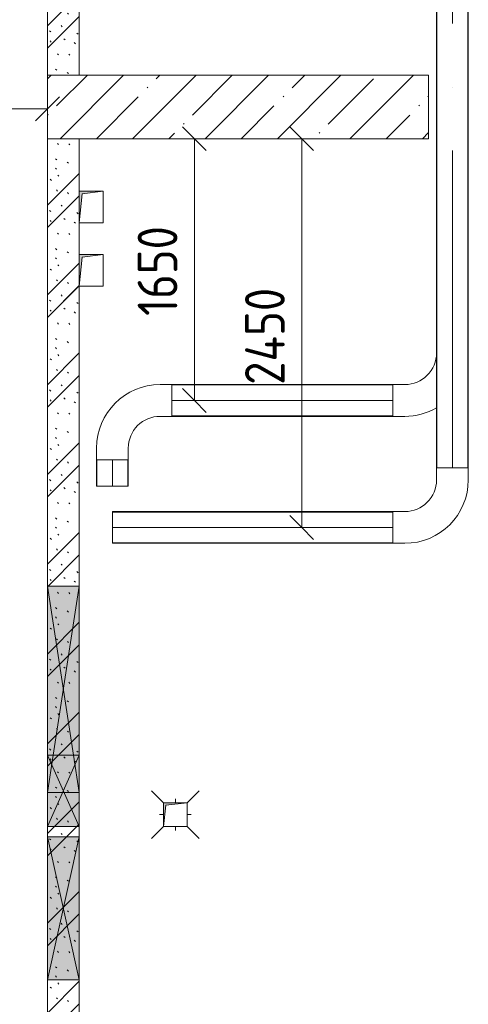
# Model space of a CAD drawing. Header units: millimetres. Extents: x -32229 to 192519, y -13689 to 125138.
# Tile 183 of 256: x 30960 to 33785, y 98295 to 104500. Entities that reach past the tile are written whole.
import ezdxf

# ---------------------------------------------------------------- set-up
doc = ezdxf.new("R2010")
doc.units = ezdxf.units.MM
doc.linetypes.add('ADSK_Осевая', pattern=[2800, 2000, -400, 0, -400])
for name, color, linetype, lineweight in [('A-____-____-DIMS', 7, 'Continuous', 9), ('A-____-____-DIMS-200', 7, 'Continuous', 9), ('A-GLAZ-____-MCUT', 7, 'Continuous', 9), ('A-GLAZ-____-OTLN', 7, 'Continuous', 18), ('A-WALL-____-PATT', 7, 'Continuous', 40), ('E-CABL-TRAY-CNTR', 7, 'ADSK_Осевая', 18), ('E-CABL-TRAY-OTLN', 7, 'Continuous', 18), ('I-WALL-____-MCUT', 7, 'Continuous', 40), ('M-EQPM-____-OTLN', 7, 'Continuous', 18), ('P-SANR-FIXT-OTLN', 7, 'Continuous', 18), ('S-COLS-____-MCUT', 7, 'Continuous', 40), ('S-COLS-____-OTLN', 7, 'Continuous', 18)]:
    doc.layers.add(name, color=color, linetype=linetype, lineweight=lineweight)
doc.styles.add('GOST Common_4', font='GOST_Common.ttf', dxfattribs={"width": 0.9, "height": 250})
doc.dimstyles.new('ГОСТ_2_5_мм2', dxfattribs={"dimscale": 304.8, "dimtxt": 251.428749, "dimasz": 0.492126, "dimexe": 0.492126, "dimexo": 0.656168, "dimgap": 0.098425, "dimtad": 1, "dimdec": 0, "dimdsep": 46, "dimtxsty": 'GOST Common_4', "dimblk1": 'OBLIQUE', "dimblk2": 'OBLIQUE', "dimsah": 1, "dimcen": 0.09, "dimazin": 2, "dimtfac": 1, "dimtdec": 4, "dimtix": 1, "dimtmove": 0, "dimatfit": 3, "dimfxl": 1, "dimtvp": 1, "dimtolj": 1, "dimtzin": 0, "dimarcsym": 2})
pattern_1 = [(135, (300.56, 377.28), (-565.6854, 6e-14), [10, -790]), (135, (349.8, 474.73), (-565.6854, 6e-14), [10, -790]), (135, (423.93, 473.06), (-565.6854, 6e-14), [10, -790]), (135, (229.92, 447.9), (-565.6854, 6e-14), [10, -790]), (135, (155.08, 447.9), (-565.6854, 6e-14), [10, -790]), (135, (114.9, 369.03), (-565.6854, 6e-14), [10, -790]), (135, (132.43, 285.8), (-565.6854, 6e-14), [10, -790]), (135, (214.66, 322), (-565.6854, 6e-14), [10, -790]), (135, (198.16, 261.88), (-565.6854, 6e-14), [10, -790]), (135, (45.2, 272.9), (-565.6854, 6e-14), [10, -790]), (135, (42.32, 336.16), (-565.6854, 6e-14), [10, -790]), (135, (92.26, 192.24), (-565.6854, 6e-14), [10, -790]), (135, (7.07, 149.2), (-565.6854, 6e-14), [10, -790]), (135, (80.6, 95.1), (-565.6854, 6e-14), [10, -790]), (135, (79.53, 36.94), (-565.6854, 6e-14), [10, -790]), (135, (153.87, 74.56), (-565.6854, 6e-14), [10, -790]), (135, (228.35, 124.8), (-565.6854, 6e-14), [10, -790]), (135, (279.75, 180.4), (-565.6854, 6e-14), [10, -790]), (135, (282.9, 31.63), (-565.6854, 6e-14), [10, -790]), (135, (377.38, 53.45), (-565.6854, 6e-14), [10, -790]), (135, (352.28, 102.7), (-565.6854, 6e-14), [10, -790]), (135, (354.05, 0), (-565.6854, 6e-14), [10, -790]), (135, (553.23, 16.45), (-565.6854, 6e-14), [10, -790]), (135, (542.38, 63.45), (-565.6854, 6e-14), [10, -790]), (135, (536.58, 239.3), (-565.6854, 6e-14), [10, -790]), (135, (475.85, 203.9), (-565.6854, 6e-14), [10, -790]), (135, (475.85, 316.54), (-565.6854, 6e-14), [10, -790]), (135, (520.8, 408.7), (-565.6854, 6e-14), [10, -790]), (135, (551.1, 470.8), (-565.6854, 6e-14), [10, -790]), (135, (235.25, 537.93), (-565.6854, 6e-14), [10, -790]), (135, (407.25, 547.65), (-565.6854, 6e-14), [10, -790]), (135, (94.5, 558.6), (-565.6854, 6e-14), [10, -790]), (135, (46.4, 532.3), (-565.6854, 6e-14), [10, -790]), (135, (85.56, 465.04), (-565.6854, 6e-14), [10, -790]), (135, (355.53, 181.14), (-565.6854, 6e-14), [10, -790]), (135, (362.23, 243.6), (-565.6854, 6e-14), [10, -790]), (135, (413.45, 344.1), (-565.6854, 6e-14), [10, -790]), (135, (286.3, 273.25), (-565.6854, 6e-14), [10, -790]), (135, (423.02, 263.72), (-565.6854, 6e-14), [10, -790]), (135, (162.94, 190.2), (-565.6854, 6e-14), [10, -790]), (135, (470.25, 120.93), (-565.6854, 6e-14), [10, -790]), (135, (484.48, 9.78), (-565.6854, 6e-14), [10, -790]), (45, (0, 212.13), (-565.6854, 0), []), (45, (212.13, 0), (-565.6854, 0), []), (45, (353.55, 0), (-565.6854, 0), []), (45, (0, 353.55), (-565.6854, 0), [])]

# ---------------------------------------------------------------- blocks, each defined once
blk = doc.blocks.new('АР_Отверстие прямоугольное - ОВВ-7410997--01 ЭЛ')
at = {"layer": 'A-GLAZ-____-OTLN', "lineweight": 13, "true_color": 0xf0f0f0}
blk.add_hatch(color=7, dxfattribs=at).paths.add_polyline_path([(-525, -100), (775, -100), (775, 100), (-525, 100)])
at = {"layer": 'A-GLAZ-____-MCUT', "color": 253, "lineweight": 13, "true_color": 0xaaaaaa}
for p, q in [((-525, 100), (-525, -100)), ((775, 100), (775, -100))]:
    blk.add_line(p, q, dxfattribs=at)
at = {"layer": 'A-GLAZ-____-OTLN', "color": 253, "lineweight": 5, "true_color": 0xaaaaaa}
for p, q in [((-525, 100), (-290, 63.8)), ((775, 100), (-290, -63.8)), ((-290, 63.8), (775, -100)), ((-290, -63.8), (-525, -100))]:
    blk.add_line(p, q, dxfattribs=at)
at = {"layer": 'A-GLAZ-____-OTLN', "color": 253, "lineweight": 13, "true_color": 0xaaaaaa}
for p, q in [((-290, 100), (-525, 100)), ((-525, 100), (-525, -100)), ((775, 100), (-290, 100)), ((775, -100), (775, 100)), ((-525, -100), (-290, -100)), ((-290, -100), (775, -100))]:
    blk.add_line(p, q, dxfattribs=at)
blk = doc.blocks.new('АР_Канал вертикальный прямоугольный - ВК-5403405--01 ЭЛ')
at = {"layer": 'M-EQPM-____-OTLN', "lineweight": 13, "true_color": 0xe2e2e2}
blk.add_hatch(color=254, dxfattribs=at).paths.add_polyline_path([(-75, -75), (-60, 60), (75, 75), (-75, 75)])
at = {"layer": 'M-EQPM-____-OTLN', "color": 253, "lineweight": 13, "true_color": 0xaaaaaa}
for p, q in [((75, 75), (-75, 75)), ((-75, 75), (-75, -75)), ((75, 75), (-75, 75)), ((-75, 75), (-75, -75)), ((-75, -75), (-75, 75)), ((-75, 75), (75, 75)), ((-60, 60), (75, 75)), ((-60, 60), (75, 75)), ((75, -75), (75, 75)), ((75, 75), (75, -75)), ((-75, -75), (-60, 60)), ((-75, -75), (-60, 60)), ((-75, -75), (75, -75)), ((75, -75), (-75, -75))]:
    blk.add_line(p, q, dxfattribs=at)
blk = doc.blocks.new('АР_Отверстие прямоугольное - ОВВ-5457582--01 ЭЛ')
at = {"layer": 'A-GLAZ-____-OTLN', "lineweight": 13, "true_color": 0xf0f0f0}
blk.add_hatch(color=7, dxfattribs=at).paths.add_polyline_path([(350, 100), (-100, 100), (-100, -100), (350, -100)])
at = {"layer": 'A-GLAZ-____-MCUT', "color": 253, "lineweight": 13, "true_color": 0xaaaaaa}
for p, q in [((-100, 100), (-100, -100)), ((350, 100), (350, -100))]:
    blk.add_line(p, q, dxfattribs=at)
at = {"layer": 'A-GLAZ-____-OTLN', "color": 253, "lineweight": 5, "true_color": 0xaaaaaa}
for p, q in [((350, 100), (-100, -100)), ((-100, 100), (350, -100))]:
    blk.add_line(p, q, dxfattribs=at)
at = {"layer": 'A-GLAZ-____-OTLN', "color": 253, "lineweight": 13, "true_color": 0xaaaaaa}
for p, q in [((350, 100), (-100, 100)), ((-100, 100), (-100, -100)), ((350, -100), (350, 100)), ((-100, -100), (350, -100))]:
    blk.add_line(p, q, dxfattribs=at)
blk = doc.blocks.new('АР_Отверстие прямоугольное - ВК-4080954--01 ЭЛ')
at = {"layer": 'A-GLAZ-____-OTLN', "lineweight": 13, "true_color": 0xf0f0f0}
blk.add_hatch(color=7, dxfattribs=at).paths.add_polyline_path([(575, 100), (-325, 100), (-325, -100), (575, -100)])
at = {"layer": 'A-GLAZ-____-MCUT', "color": 253, "lineweight": 13, "true_color": 0xaaaaaa}
for p, q in [((-325, 100), (-325, -100)), ((575, 100), (575, -100))]:
    blk.add_line(p, q, dxfattribs=at)
at = {"layer": 'A-GLAZ-____-OTLN', "color": 253, "lineweight": 5, "true_color": 0xaaaaaa}
for p, q in [((575, 100), (-325, -100)), ((-325, 100), (575, -100))]:
    blk.add_line(p, q, dxfattribs=at)
at = {"layer": 'A-GLAZ-____-OTLN', "color": 253, "lineweight": 13, "true_color": 0xaaaaaa}
for p, q in [((575, 100), (-325, 100)), ((-325, 100), (-325, -100)), ((575, -100), (575, 100)), ((-325, -100), (575, -100))]:
    blk.add_line(p, q, dxfattribs=at)
blk = doc.blocks.new('АР_Трап - 100-100-2797955--01 ЭЛ')
at = {"layer": 'P-SANR-FIXT-OTLN', "color": 253, "lineweight": 13, "true_color": 0xaaaaaa}
for p, q in [((-75, 75), (-150, 150)), ((75, 75), (150, 150)), ((0, 75), (0, 100)), ((-100, 0), (-75, 0)), ((75, 0), (100, 0)), ((-75, -75), (-150, -150)), ((0, -100), (0, -75)), ((75, -75), (150, -150))]:
    blk.add_line(p, q, dxfattribs=at)
blk = doc.blocks.new('АР_Канал вертикальный прямоугольный - ЭОМ-5776254--01 ЭЛ')
at = {"layer": 'M-EQPM-____-OTLN', "lineweight": 13, "true_color": 0xe2e2e2}
blk.add_hatch(color=254, dxfattribs=at).paths.add_polyline_path([(-75, -100), (-57.5, 82.5), (75, 100), (-75, 100)])
at = {"layer": 'M-EQPM-____-OTLN', "color": 253, "lineweight": 13, "true_color": 0xaaaaaa}
for p, q in [((75, 100), (-75, 100)), ((-75, 100), (-75, -100)), ((75, 100), (-75, 100)), ((-75, 100), (-75, -100)), ((-75, -100), (-75, 100)), ((-75, 100), (75, 100)), ((-75, -100), (-57.5, 82.5)), ((-75, -100), (-57.5, 82.5)), ((-57.5, 82.5), (75, 100)), ((-57.5, 82.5), (75, 100)), ((75, -100), (75, 100)), ((75, 100), (75, -100)), ((-75, -100), (75, -100)), ((75, -100), (-75, -100))]:
    blk.add_line(p, q, dxfattribs=at)
blk = doc.blocks.new('Наметкина 10_РД_АР_П_отсоединено_rvt-1--01 ЭЛ')
at = {"layer": 'A-WALL-____-PATT', "lineweight": 5, "true_color": 0xaaaaaa}
h = blk.add_hatch(dxfattribs=at)
h.set_pattern_fill('FP_6', color=253, style=0, pattern_type=2)
h.set_pattern_definition(pattern_1)
h.paths.add_polyline_path([(31335.3, 104150), (31335.3, 110050), (31135.3, 110050), (31135.3, 104150)])
h = blk.add_hatch(dxfattribs=at)
h.set_pattern_fill('FP_6', color=253, style=0, pattern_type=2)
h.set_pattern_definition(pattern_1)
h.paths.add_polyline_path([(31335.3, 97850), (31335.3, 103750), (31135.3, 103750), (31135.3, 97850)])
at = {"layer": 'S-COLS-____-OTLN', "lineweight": 5, "true_color": 0xaaaaaa}
h = blk.add_hatch(dxfattribs=at)
h.set_pattern_fill('FP_1', color=253, style=0, pattern_type=2)
h.set_pattern_definition([(45, (0, 0), (-228.0985, 228.0985), []), (45, (228.1, 0), (-228.0985, 228.0985), [403.225, -80.645, 6.706, -73.939])])
h.paths.add_polyline_path([(32611.7, 103750), (33535.3, 103750), (33535.3, 104150), (31135.3, 104150), (31135.3, 103750)])
at = {"layer": 'I-WALL-____-MCUT', "color": 253, "lineweight": 13, "true_color": 0xaaaaaa}
for p, q in [((31135.3, 105050), (31135.3, 104150)), ((31335.3, 104150), (31335.3, 105050)), ((31135.3, 104150), (31335.3, 104150)), ((31135.3, 103750), (31135.3, 100930)), ((31335.3, 103750), (31135.3, 103750)), ((31335.3, 103420), (31335.3, 103750)), ((31335.3, 103020), (31335.3, 103220)), ((31335.3, 100930), (31335.3, 102820)), ((31135.3, 100930), (31135.3, 99865)), ((31335.3, 99865), (31335.3, 100930)), ((31135.3, 99865), (31135.3, 99630)), ((31335.3, 99630), (31335.3, 99865)), ((31135.3, 99630), (31135.3, 99415)), ((31335.3, 99415), (31335.3, 99630)), ((31135.3, 99415), (31135.3, 99350)), ((31335.3, 99350), (31335.3, 99415)), ((31135.3, 99350), (31135.3, 98450)), ((31335.3, 98450), (31335.3, 99350)), ((31135.3, 98450), (31135.3, 97850)), ((31335.3, 97850), (31335.3, 98450))]:
    blk.add_line(p, q, dxfattribs=at)
at = {"layer": 'S-COLS-____-MCUT', "color": 253, "lineweight": 15, "true_color": 0xaaaaaa}
for p, q in [((33535.3, 104150), (31135.3, 104150)), ((31135.3, 104150), (31135.3, 103750)), ((33535.3, 103750), (33535.3, 104150)), ((31135.3, 103750), (33535.3, 103750))]:
    blk.add_line(p, q, dxfattribs=at)
at = {"layer": 'A-GLAZ-____-OTLN', "color": 253, "lineweight": 13, "true_color": 0xaaaaaa}
for name, p, rotation in [('АР_Отверстие прямоугольное - ОВВ-7410997--01 ЭЛ', (31235.3, 100155), 89.99999999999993), ('АР_Отверстие прямоугольное - ОВВ-5457582--01 ЭЛ', (31235.3, 99765), 269.9999999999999), ('АР_Отверстие прямоугольное - ВК-4080954--01 ЭЛ', (31235.3, 99025), 269.9999999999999)]:
    blk.add_blockref(name, p, dxfattribs=dict(at, rotation=rotation))
at = {"layer": 'M-EQPM-____-OTLN', "color": 253, "lineweight": 13, "true_color": 0xaaaaaa}
for name, p in [('АР_Канал вертикальный прямоугольный - ЭОМ-5776254--01 ЭЛ', (31410.3, 103320)), ('АР_Канал вертикальный прямоугольный - ЭОМ-5776254--01 ЭЛ', (31410.3, 102920)), ('АР_Канал вертикальный прямоугольный - ВК-5403405--01 ЭЛ', (31940.3, 99490))]:
    blk.add_blockref(name, p, dxfattribs=at)
at = {"layer": 'P-SANR-FIXT-OTLN', "color": 253, "lineweight": 13, "true_color": 0xaaaaaa}
blk.add_blockref('АР_Трап - 100-100-2797955--01 ЭЛ', (31940.3, 99490), dxfattribs=at)
blk = doc.blocks.new('M_Горизонтальный изгиб-колено для канального - Стандартное-V331--01 ЭЛ')
at = {"layer": 'E-CABL-TRAY-OTLN', "color": 1, "true_color": 0xff0000}
for p, q in [((100, 375), (-100, 375)), ((-100, 375), (-100, 300)), ((100, 300), (100, 375)), ((-375, -100), (-375, 100)), ((-375, 100), (-300, 100)), ((-300, -100), (-375, -100))]:
    blk.add_line(p, q, dxfattribs=at)
for radius, end in [(400, 360), (200, 0)]:
    blk.add_arc((-300, 300), radius, 270, end, dxfattribs=at)
blk = doc.blocks.new('M_Горизонтальный изгиб-колено для канального - Стандартное-V332--01 ЭЛ')
at = {"layer": 'E-CABL-TRAY-OTLN', "color": 94, "true_color": 0x009f00}
for p, q in [((-375, -100), (-375, 100)), ((-375, 100), (-300, 100)), ((-300, -100), (-375, -100))]:
    blk.add_line(p, q, dxfattribs=at)
for radius, end in [(200, 0), (400, 300)]:
    blk.add_arc((-300, 300), radius, 270, end, dxfattribs=at)
blk = doc.blocks.new('M_Горизонтальный изгиб-колено для канального - Стандартное-2053756--01 ЭЛ')
at = {"layer": 'E-CABL-TRAY-OTLN', "color": 94, "true_color": 0x009f00}
for p, q in [((100, 375), (-100, 375)), ((-100, 375), (-100, 300)), ((100, 300), (100, 375)), ((-375, -100), (-375, 100)), ((-375, 100), (-300, 100)), ((-300, -100), (-375, -100))]:
    blk.add_line(p, q, dxfattribs=at)
for radius, end in [(400, 360), (200, 0)]:
    blk.add_arc((-300, 300), radius, 270, end, dxfattribs=at)
blk = doc.blocks.new('DIMBLOCK20--01 ЭЛ')
at = {"layer": 'A-____-____-DIMS-200'}
for p, q in [((30234.9, 103844), (30234.9, 104087.9)), ((31135.3, 103844), (31135.3, 104087.9)), ((30234.9, 103937.9), (30309.9, 104012.9)), ((31135.3, 103937.9), (31210.3, 104012.9)), ((30234.9, 103937.9), (30159.9, 103862.9)), ((30234.9, 103937.9), (31135.3, 103937.9)), ((30234.9, 103937.9), (30234.9, 103844)), ((31135.3, 103937.9), (31060.3, 103862.9)), ((31135.3, 103937.9), (31135.3, 103844))]:
    blk.add_line(p, q, dxfattribs=at)
at = {"layer": 'A-____-____-DIMS-200', "color": 0, "insert": (30448.6, 104294.6), "char_height": 250, "width": 567.632, "attachment_point": 1, "line_spacing_factor": 1.022761, "style": 'GOST Common_4'}
blk.add_mtext('900', dxfattribs=at)
blk = doc.blocks.new('_Oblique')
at = {"color": 0, "linetype": 'ByBlock', "lineweight": -2}
blk.add_line((-0.5, -0.5), (0.5, 0.5), dxfattribs=at)
blk = doc.blocks.new('DIMBLOCK150--01 ЭЛ')
at = {"layer": 'A-____-____-DIMS-200'}
for p, q in [((32735.8, 103750), (32660.8, 103825)), ((32641.9, 103750), (32885.8, 103750)), ((32735.8, 103750), (32641.9, 103750)), ((32735.8, 103750), (32735.8, 101300)), ((32735.8, 103750), (32810.8, 103675)), ((32735.8, 101300), (32660.8, 101375)), ((32641.9, 101300), (32885.8, 101300)), ((32735.8, 101300), (32641.9, 101300)), ((32735.8, 101300), (32810.8, 101225))]:
    blk.add_line(p, q, dxfattribs=at)
at = {"layer": 'A-____-____-DIMS-200', "color": 0, "insert": (32379.1, 102199), "char_height": 250, "width": 782.412, "attachment_point": 1, "rotation": 90, "line_spacing_factor": 1.022761, "style": 'GOST Common_4'}
blk.add_mtext('2450', dxfattribs=at)
blk = doc.blocks.new('DIMBLOCK151--01 ЭЛ')
at = {"layer": 'A-____-____-DIMS-200'}
for p, q in [((32059.9, 103750), (31984.9, 103825)), ((31965.9, 103750), (32209.9, 103750)), ((32059.9, 103750), (31965.9, 103750)), ((32059.9, 103750), (32059.9, 102100.3)), ((32059.9, 103750), (32134.9, 103675)), ((32059.9, 102100.3), (31984.9, 102175.3)), ((31965.9, 102100.3), (32209.9, 102100.3)), ((32059.9, 102100.3), (31965.9, 102100.3)), ((32059.9, 102100.3), (32134.9, 102025.3))]:
    blk.add_line(p, q, dxfattribs=at)
at = {"layer": 'A-____-____-DIMS-200', "color": 0, "insert": (31703.2, 102633.2), "char_height": 250, "width": 700.591, "attachment_point": 1, "rotation": 90, "line_spacing_factor": 1.022761, "style": 'GOST Common_4'}
blk.add_mtext('1650', dxfattribs=at)

msp = doc.modelspace()

# ---------------------------------------------------------------- linework, layer by layer
at = {"layer": 'E-CABL-TRAY-CNTR', "color": 1, "true_color": 0xff0000}
for p, q in [((33684.9, 101675), (33684.9, 112725.1)), ((33309.9, 101300), (31544.1, 101300))]:
    msp.add_line(p, q, dxfattribs=at)
at = {"layer": 'E-CABL-TRAY-CNTR', "color": 94, "true_color": 0x009f00}
for p, q in [((33309.9, 102100.3), (31919.1, 102100.3)), ((31544.1, 101725.3), (31544.1, 101560.3))]:
    msp.add_line(p, q, dxfattribs=at)
at = {"layer": 'E-CABL-TRAY-OTLN', "color": 1, "true_color": 0xff0000}
for p, q in [((33584.9, 101675), (33584.9, 112725.1)), ((33587.4, 101675), (33587.4, 112725.1)), ((33782.4, 101675), (33782.4, 112725.1)), ((33784.9, 101675), (33784.9, 112725.1)), ((33587.4, 101675), (33584.9, 101675)), ((33784.9, 101675), (33782.4, 101675)), ((31544.1, 101200), (31544.1, 101400)), ((33309.9, 101400), (31544.1, 101400)), ((33309.9, 101397.4), (31544.1, 101397.4)), ((33309.9, 101400), (33309.9, 101397.4)), ((33309.9, 101202.5), (31544.1, 101202.5)), ((33309.9, 101200), (31544.1, 101200)), ((33309.9, 101202.5), (33309.9, 101200))]:
    msp.add_line(p, q, dxfattribs=at)
at = {"layer": 'E-CABL-TRAY-OTLN', "color": 94, "true_color": 0x009f00}
for p, q in [((31919.1, 102197.8), (31919.1, 102200.3)), ((33309.9, 102200.3), (31919.1, 102200.3)), ((33309.9, 102200.3), (33309.9, 102197.8)), ((33309.9, 102197.8), (31919.1, 102197.8)), ((31919.1, 102000.3), (31919.1, 102002.8)), ((33309.9, 102002.8), (31919.1, 102002.8)), ((33309.9, 102000.3), (31919.1, 102000.3)), ((33309.9, 102002.8), (33309.9, 102000.3)), ((31444.1, 101725.3), (31446.6, 101725.3)), ((31444.1, 101725.3), (31444.1, 101560.3)), ((31446.6, 101725.3), (31446.6, 101560.3)), ((31641.5, 101725.3), (31644.1, 101725.3)), ((31641.5, 101725.3), (31641.5, 101560.3)), ((31644.1, 101725.3), (31644.1, 101560.3)), ((31644.1, 101560.3), (31444.1, 101560.3))]:
    msp.add_line(p, q, dxfattribs=at)

# ---------------------------------------------------------------- block references
at = {"lineweight": 5}
msp.add_blockref('Наметкина 10_РД_АР_П_отсоединено_rvt-1--01 ЭЛ', (0, 0), dxfattribs=at)
at = {"layer": 'E-CABL-TRAY-OTLN', "color": 94, "true_color": 0x009f00}
msp.add_blockref('M_Горизонтальный изгиб-колено для канального - Стандартное-V332--01 ЭЛ', (33684.9, 102100.3), dxfattribs=at)
at = {"layer": 'E-CABL-TRAY-OTLN', "color": 94, "true_color": 0x009f00, "rotation": 180}
msp.add_blockref('M_Горизонтальный изгиб-колено для канального - Стандартное-2053756--01 ЭЛ', (31544.1, 102100.3), dxfattribs=at)
at = {"layer": 'E-CABL-TRAY-OTLN', "color": 1, "true_color": 0xff0000}
msp.add_blockref('M_Горизонтальный изгиб-колено для канального - Стандартное-V331--01 ЭЛ', (33684.9, 101300), dxfattribs=at)

# ---------------------------------------------------------------- dimensions: what is measured, and where the dimension line sits
at = {"layer": 'A-____-____-DIMS'}
dim = msp.add_linear_dim(base=(31135.3, 103937.9), p1=(30234.9, 104044), p2=(31135.3, 104044), dimstyle='ГОСТ_2_5_мм2', override={"dimpost": '<>', "dimfxl": 900.3722}, dxfattribs=at)
dim.commit()
dim.dimension.update_dxf_attribs({"geometry": 'DIMBLOCK20--01 ЭЛ', "text_midpoint": (30685.1, 104092.9)})
for base, p1, p2, override, picture, middle in [((32059.9, 102100.3), (32165.9, 103750), (32165.9, 102100.3), {"dimpost": '<>', "dimfxl": 1649.708752}, 'DIMBLOCK151--01 ЭЛ', (31904.9, 102925.2)), ((32735.8, 101300), (32841.9, 103750), (32841.9, 101300), {"dimpost": '<>', "dimfxl": 2450.048692}, 'DIMBLOCK150--01 ЭЛ', (32580.8, 102525))]:
    dim = msp.add_linear_dim(base=base, p1=p1, p2=p2, angle=90, dimstyle='ГОСТ_2_5_мм2', override=override, dxfattribs=at)
    dim.commit()
    dim.dimension.update_dxf_attribs({"geometry": picture, "text_midpoint": middle})

doc.saveas('drawing.dxf')
